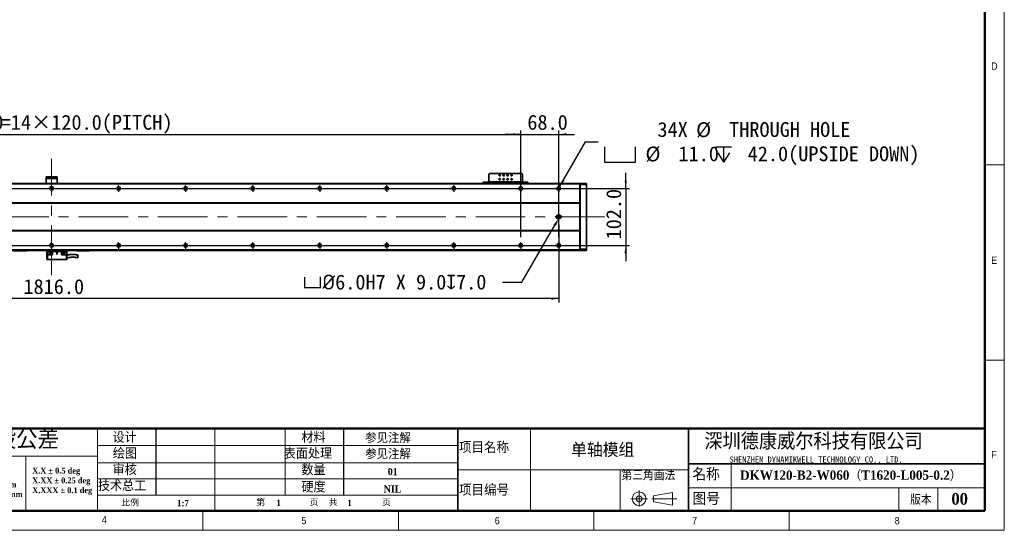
# Model space of a CAD drawing. Header units: millimetres. Extents: x 35 to 2905, y 35 to 2044.
# Tile 3 of 6: x 1142 to 2905, y 35 to 949. Entities that reach past the tile are written whole.
import ezdxf

# ---------------------------------------------------------------- set-up
doc = ezdxf.new("R2010")
doc.units = ezdxf.units.MM
doc.header["$LTSCALE"] = 7
doc.header["$PDSIZE"] = -1
doc.linetypes.add('CENTERX2', pattern=[20.32, 12.7, -2.54, 2.54, -2.54])
doc.layers.add('DIMNS', color=7, linetype='Continuous')
doc.layers.add('黑色实线', color=7, linetype='Continuous')
doc.styles.add('SLDTEXTSTYLE1', font='Gothic.ttf', dxfattribs={"width": 0.913})
doc.styles.add('SLDTEXTSTYLE2', font='timesbd.ttf', dxfattribs={"width": 0.933})
doc.styles.add('SLDTEXTSTYLE3', font='txt', dxfattribs={"bigfont": 'bigfont'})
doc.styles.add('SLDTEXTSTYLE4', font='txt', dxfattribs={"bigfont": 'bigfont'})
doc.styles.add('SLDTEXTSTYLE5', font='txt', dxfattribs={"bigfont": 'bigfont'})
doc.styles.add('SLDTEXTSTYLE6', font='txt')
doc.styles.add('SLDTEXTSTYLE7', font='timesbd.ttf', dxfattribs={"width": 0.933, "bigfont": 'bigfont'})
doc.styles.add('SLDTEXTSTYLE8', font='txt')
doc.dimstyles.new('SLDDIMSTYLE0', dxfattribs={"dimtxt": 26.6, "dimasz": 14, "dimexe": 0, "dimexo": 0.0625, "dimgap": 6.65, "dimtad": 2, "dimdec": 1, "dimrnd": 1e-09, "dimzin": 4, "dimdsep": 46, "dimtxsty": 'SLDTEXTSTYLE8', "dimsah": 1, "dimcen": 0.09, "dimadec": 0, "dimazin": 1, "dimtfac": 1, "dimtdec": 1, "dimtmove": 0, "dimatfit": 0, "dimfxl": 0, "dimfrac": 2, "dimtolj": 1, "dimtzin": 12, "dimarcsym": 0})
doc.dimstyles.new('SLDDIMSTYLE5', dxfattribs={"dimtxt": 26.6, "dimasz": 14, "dimexe": 0, "dimexo": 0.0625, "dimgap": 6.65, "dimtad": 2, "dimdec": 1, "dimrnd": 1e-09, "dimzin": 4, "dimdsep": 46, "dimtxsty": 'SLDTEXTSTYLE8', "dimsah": 1, "dimcen": 0.09, "dimadec": 0, "dimazin": 1, "dimtfac": 1, "dimtdec": 1, "dimtofl": 0, "dimtmove": 0, "dimatfit": 3, "dimfxl": 0, "dimfrac": 2, "dimtolj": 1, "dimtzin": 12, "dimarcsym": 0})
doc.dimstyles.new('SLDDIMSTYLE7', dxfattribs={"dimtxt": 26.6, "dimasz": 14, "dimexe": 0, "dimexo": 0.0625, "dimgap": 6.65, "dimtad": 0, "dimtih": 1, "dimtoh": 1, "dimdec": 1, "dimrnd": 1e-09, "dimzin": 4, "dimdsep": 46, "dimtxsty": 'SLDTEXTSTYLE8', "dimsah": 1, "dimcen": 0, "dimadec": 0, "dimazin": 1, "dimtfac": 1, "dimtdec": 1, "dimtofl": 0, "dimtmove": 0, "dimatfit": 3, "dimfxl": 0, "dimfrac": 2, "dimtolj": 1, "dimtzin": 12, "dimarcsym": 0})
doc.dimstyles.new('SLDDIMSTYLE8', dxfattribs={"dimtxt": 26.6, "dimasz": 14, "dimexe": 0, "dimexo": 0.0625, "dimgap": 6.65, "dimtad": 0, "dimtih": 1, "dimtoh": 1, "dimdec": 1, "dimrnd": 1e-09, "dimzin": 4, "dimdsep": 46, "dimtxsty": 'SLDTEXTSTYLE8', "dimsah": 1, "dimcen": 0, "dimadec": 0, "dimazin": 1, "dimtfac": 1, "dimtdec": 1, "dimtofl": 0, "dimtmove": 0, "dimatfit": 3, "dimfxl": 0, "dimfrac": 2, "dimtolj": 1, "dimtzin": 12, "dimarcsym": 0})

# ---------------------------------------------------------------- blocks, each defined once
blk = doc.blocks.new('SW_NOTE_0')
at = {"color": 0, "linetype": 'Continuous', "lineweight": 0, "char_height": 10.5, "attachment_point": 1, "style": 'SLDTEXTSTYLE2'}
for s, insert in [('X.X ± 0.5 deg', (0, 13.8)), ('X.XX ± 0.25 deg', (0, -3.7)), ('X.XXX ± 0.1 deg', (0, -21.2))]:
    blk.add_mtext(s, dxfattribs=dict(at, insert=insert))
blk = doc.blocks.new('SW_NOTE_2')
at = {"color": 0, "linetype": 'Continuous', "lineweight": 0, "char_height": 10.5, "attachment_point": 1, "style": 'SLDTEXTSTYLE2'}
for s, insert in [('X.XX ± 0.05mm', (0, 13.8)), ('X.XXX ± 0.01mm', (0, -3.7))]:
    blk.add_mtext(s, dxfattribs=dict(at, insert=insert))
blk = doc.blocks.new('_D_21')
at = {"layer": 'Defpoints', "color": 0}
for p in [(2107.1, 593.4), (2108.6, 596)]:
    blk.add_point(p, dxfattribs=at)
at = {"layer": '黑色实线', "color": 0, "lineweight": -2}
for p, q in [((2041, 478.9), (2100.1, 581.3)), ((2006.7, 478.9), (2041, 478.9))]:
    blk.add_line(p, q, dxfattribs=at)
at = {"layer": '黑色实线', "color": 0}
blk.add_solid([(2098, 582.4), (2102.1, 580.1), (2107.1, 593.4)], dxfattribs=at)
at = {"layer": '黑色实线', "color": 0, "insert": (1648.3, 492.7), "char_height": 26.6, "attachment_point": 1, "style": 'SLDTEXTSTYLE8'}
blk.add_mtext('\\A1;{\\fGDT|b0|i0|c134|p2;v\\fISOCPEUR|b0|i0|c134|p34;%%C}6.0H7 X 9.0{\\fGDT|b0|i0|c134|p2;x}7.0', dxfattribs=at)
blk = doc.blocks.new('_D_22')
at = {"layer": '黑色实线'}
for p, q in [((291.1, 587.1), (291.1, 442.7)), ((2107.1, 581.6), (2107.1, 442.7)), ((2107.1, 449.7), (291.1, 449.7))]:
    blk.add_line(p, q, dxfattribs=at)
for points in [[(291.1, 449.7), (305.1, 447.6), (305.1, 451.8)], [(2107.1, 449.7), (2093.1, 451.8), (2093.1, 447.6)]]:
    blk.add_solid(points, dxfattribs=at)
at = {"layer": '黑色实线', "insert": (1148.6, 484.6), "char_height": 26.6, "attachment_point": 1, "style": 'SLDTEXTSTYLE8'}
blk.add_mtext('1816.0', dxfattribs=at)
blk = doc.blocks.new('SW_SYMBOL_HOLE_SPOT')
at = {"layer": '黑色实线', "color": 0}
for p, q in [((0, 6125), (0, 525)), ((11200, 525), (11200, 6125)), ((0, 525), (11200, 525))]:
    blk.add_line(p, q, dxfattribs=at)
blk = doc.blocks.new('SW_SYMBOL_HOLE_DEPTH')
at = {"layer": '黑色实线', "color": 0}
for p, q in [((0, 6125), (5600, 6125)), ((700, 3885), (2800, 525)), ((2800, 6125), (2800, 525)), ((4900, 3885), (2800, 525))]:
    blk.add_line(p, q, dxfattribs=at)
blk = doc.blocks.new('_D_23')
at = {"layer": '黑色实线'}
for p, q in [((2108.7, 649.9), (2155.3, 730.6)), ((2155.3, 730.6), (2177.8, 730.6))]:
    blk.add_line(p, q, dxfattribs=at)
blk.add_solid([(2108.7, 649.9), (2117.5, 660.9), (2113.9, 663)], dxfattribs=at)
at = {"layer": '黑色实线', "xscale": 0.004985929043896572, "yscale": 0.004985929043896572, "zscale": 0.004985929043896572}
for name, p in [('SW_SYMBOL_HOLE_SPOT', (2188.9, 691.2)), ('SW_SYMBOL_HOLE_DEPTH', (2388.4, 691.2))]:
    blk.add_blockref(name, p, dxfattribs=at)
at = {"layer": '黑色实线', "char_height": 26.6, "attachment_point": 1, "style": 'SLDTEXTSTYLE8'}
for s, insert in [('34X ', (2283.9, 765.8)), ('%%c', (2353.1, 765.5)), (' THROUGH HOLE', (2394.2, 765.8)), ('%%c', (2262.4, 722)), (' 42.0(UPSIDE DOWN)', (2427.4, 722.3)), (' 11.0 ', (2303.5, 722.3))]:
    blk.add_mtext(s, dxfattribs=dict(at, insert=insert))
blk = doc.blocks.new('_D_24')
at = {"layer": '黑色实线'}
for p, q in [((2227.1, 647), (2227.1, 675)), ((1933.8, 647), (2234.1, 647)), ((2227.1, 647), (2227.1, 545)), ((1933.8, 545), (2234.1, 545)), ((2227.1, 545), (2227.1, 517))]:
    blk.add_line(p, q, dxfattribs=at)
for points in [[(2227.1, 647), (2229.2, 661), (2225, 661)], [(2227.1, 545), (2225, 531), (2229.2, 531)]]:
    blk.add_solid(points, dxfattribs=at)
at = {"layer": '黑色实线', "insert": (2192.2, 555.7), "char_height": 26.6, "attachment_point": 1, "rotation": 90, "style": 'SLDTEXTSTYLE8'}
blk.add_mtext('102.0', dxfattribs=at)
blk = doc.blocks.new('_D_25')
at = {"layer": '黑色实线'}
for p, q in [((359.1, 661.7), (359.1, 750.8)), ((359.1, 743.8), (2039.1, 743.8)), ((2039.1, 661.7), (2039.1, 750.8))]:
    blk.add_line(p, q, dxfattribs=at)
for points in [[(359.1, 743.8), (373.1, 741.7), (373.1, 745.9)], [(2039.1, 743.8), (2025.1, 745.9), (2025.1, 741.7)]]:
    blk.add_solid(points, dxfattribs=at)
at = {"layer": '黑色实线', "char_height": 26.6, "attachment_point": 1, "style": 'SLDTEXTSTYLE8'}
for s, insert in [('1680.0', (1004, 778.7)), ('=14×120.0(PITCH)', (1107.9, 778.7))]:
    blk.add_mtext(s, dxfattribs=dict(at, insert=insert))
blk = doc.blocks.new('_D_27')
at = {"layer": '黑色实线'}
for p, q in [((2039.1, 743.8), (2011.1, 743.8)), ((2039.1, 559.7), (2039.1, 750.8)), ((2039.1, 743.8), (2107.1, 743.8)), ((2107.1, 559.7), (2107.1, 750.8)), ((2107.1, 743.8), (2135.1, 743.8))]:
    blk.add_line(p, q, dxfattribs=at)
for points in [[(2039.1, 743.8), (2025.1, 745.9), (2025.1, 741.7)], [(2107.1, 743.8), (2121.1, 741.7), (2121.1, 745.9)]]:
    blk.add_solid(points, dxfattribs=at)
at = {"layer": '黑色实线', "insert": (2050.9, 778.7), "char_height": 26.6, "attachment_point": 1, "style": 'SLDTEXTSTYLE8'}
blk.add_mtext('68.0', dxfattribs=at)
blk = doc.blocks.new('SW_CENTERMARKSYMBOL_13')
at = {"layer": '黑色实线', "color": 0}
for p, q in [((-188, 107.08), (-188, 107.84)), ((0, 107.08), (0, 107.84)), ((-193.08, 102), (-193.84, 102)), ((-188, 102), (-190.54, 102)), ((-188, 102), (-188, 104.54)), ((-188, 102), (-188, 99.46)), ((-188, 102), (-185.46, 102)), ((-188, 96.92), (-188, 96.16)), ((0, 102), (-2.54, 102)), ((0, 102), (0, 104.54)), ((0, 102), (0, 99.46)), ((0, 102), (2.54, 102)), ((5.08, 102), (5.84, 102)), ((-125.08, 0), (-125.84, 0)), ((-120, 0), (-122.54, 0)), ((-120, 5.08), (-120, 5.84)), ((-120, 0), (-120, 2.54)), ((-120, 0), (-120, -2.54)), ((-120, 0), (-117.46, 0)), ((-114.92, 0), (-5.08, 0)), ((-5.08, 0), (-5.84, 0)), ((0, 0), (-2.54, 0)), ((0, 0), (-2.54, 0)), ((0, 5.08), (0, 5.84)), ((0, 0), (0, 2.54)), ((0, 0), (0, 2.54)), ((0, 0), (0, -2.54)), ((0, 0), (2.54, 0)), ((0, 0), (0, -2.54)), ((0, 0), (2.54, 0)), ((5.08, 0), (5.84, 0)), ((5.08, 0), (114.92, 0)), ((114.92, 0), (114.16, 0)), ((120, 0), (117.46, 0)), ((120, 0), (117.46, 0)), ((120, 0), (117.46, 0)), ((120, 5.08), (120, 5.84)), ((120, 0), (120, 2.54)), ((120, 0), (120, 2.54)), ((120, 0), (120, 2.54)), ((120, 0), (120, -2.54)), ((120, 0), (122.54, 0)), ((120, 0), (120, -2.54)), ((120, 0), (122.54, 0)), ((120, 0), (120, -2.54)), ((120, 0), (122.54, 0)), ((125.08, 0), (125.84, 0)), ((125.08, 0), (234.92, 0)), ((234.92, 0), (234.16, 0)), ((240, 0), (237.46, 0)), ((240, 0), (237.46, 0)), ((240, 0), (237.46, 0)), ((240, 0), (237.46, 0)), ((240, 5.08), (240, 5.84)), ((240, 0), (240, 2.54)), ((240, 0), (240, 2.54)), ((240, 0), (240, 2.54)), ((240, 0), (240, 2.54)), ((240, 0), (240, -2.54)), ((240, 0), (242.54, 0)), ((240, 0), (240, -2.54)), ((240, 0), (242.54, 0)), ((240, 0), (240, -2.54)), ((240, 0), (242.54, 0)), ((240, 0), (240, -2.54)), ((240, 0), (242.54, 0)), ((245.08, 0), (245.84, 0)), ((245.08, 0), (354.92, 0)), ((354.92, 0), (354.16, 0)), ((360, 0), (357.46, 0)), ((360, 0), (357.46, 0)), ((360, 0), (357.46, 0)), ((360, 0), (357.46, 0)), ((360, 0), (357.46, 0)), ((360, 5.08), (360, 5.84)), ((360, 0), (360, 2.54)), ((360, 0), (360, 2.54)), ((360, 0), (360, 2.54)), ((360, 0), (360, 2.54)), ((360, 0), (360, 2.54)), ((360, 0), (360, -2.54)), ((360, 0), (362.54, 0)), ((360, 0), (360, -2.54)), ((360, 0), (362.54, 0)), ((360, 0), (360, -2.54)), ((360, 0), (362.54, 0)), ((360, 0), (360, -2.54)), ((360, 0), (362.54, 0)), ((360, 0), (360, -2.54)), ((360, 0), (362.54, 0)), ((365.08, 0), (365.84, 0)), ((365.08, 0), (474.92, 0)), ((474.92, 0), (474.16, 0)), ((480, 0), (477.46, 0)), ((480, 0), (477.46, 0)), ((480, 0), (477.46, 0)), ((480, 0), (477.46, 0)), ((480, 0), (477.46, 0)), ((480, 0), (477.46, 0)), ((480, 5.08), (480, 5.84)), ((480, 0), (480, 2.54)), ((480, 0), (480, 2.54)), ((480, 0), (480, 2.54)), ((480, 0), (480, 2.54)), ((480, 0), (480, 2.54)), ((480, 0), (480, 2.54)), ((480, 0), (480, -2.54)), ((480, 0), (482.54, 0)), ((480, 0), (480, -2.54)), ((480, 0), (482.54, 0)), ((480, 0), (480, -2.54)), ((480, 0), (482.54, 0)), ((480, 0), (480, -2.54)), ((480, 0), (482.54, 0)), ((480, 0), (480, -2.54)), ((480, 0), (482.54, 0)), ((480, 0), (480, -2.54)), ((480, 0), (482.54, 0)), ((485.08, 0), (485.84, 0)), ((485.08, 0), (594.92, 0)), ((594.92, 0), (594.16, 0)), ((600, 0), (597.46, 0)), ((600, 0), (597.46, 0)), ((600, 0), (597.46, 0)), ((600, 0), (597.46, 0)), ((600, 0), (597.46, 0)), ((600, 0), (597.46, 0)), ((600, 0), (597.46, 0)), ((600, 5.08), (600, 5.84)), ((600, 0), (600, 2.54)), ((600, 0), (600, 2.54)), ((600, 0), (600, 2.54)), ((600, 0), (600, 2.54)), ((600, 0), (600, 2.54)), ((600, 0), (600, 2.54)), ((600, 0), (600, 2.54)), ((600, 0), (600, -2.54)), ((600, 0), (602.54, 0)), ((600, 0), (600, -2.54)), ((600, 0), (602.54, 0)), ((600, 0), (600, -2.54)), ((600, 0), (602.54, 0)), ((600, 0), (600, -2.54)), ((600, 0), (602.54, 0)), ((600, 0), (600, -2.54)), ((600, 0), (602.54, 0)), ((600, 0), (600, -2.54)), ((600, 0), (602.54, 0)), ((600, 0), (600, -2.54)), ((600, 0), (602.54, 0)), ((605.08, 0), (605.84, 0)), ((605.08, 0), (714.92, 0)), ((714.92, 0), (714.16, 0)), ((720, 0), (717.46, 0)), ((720, 0), (717.46, 0)), ((720, 0), (717.46, 0)), ((720, 0), (717.46, 0)), ((720, 0), (717.46, 0)), ((720, 0), (717.46, 0)), ((720, 0), (717.46, 0)), ((720, 0), (717.46, 0)), ((720, 5.08), (720, 5.84)), ((720, 0), (720, 2.54)), ((720, 0), (720, 2.54)), ((720, 0), (720, 2.54)), ((720, 0), (720, 2.54)), ((720, 0), (720, 2.54)), ((720, 0), (720, 2.54)), ((720, 0), (720, 2.54)), ((720, 0), (720, 2.54)), ((720, 0), (720, -2.54)), ((720, 0), (722.54, 0)), ((720, 0), (720, -2.54)), ((720, 0), (722.54, 0)), ((720, 0), (720, -2.54)), ((720, 0), (722.54, 0)), ((720, 0), (720, -2.54)), ((720, 0), (722.54, 0)), ((720, 0), (720, -2.54)), ((720, 0), (722.54, 0)), ((720, 0), (720, -2.54)), ((720, 0), (722.54, 0)), ((720, 0), (720, -2.54)), ((720, 0), (722.54, 0)), ((720, 0), (720, -2.54)), ((720, 0), (722.54, 0)), ((725.08, 0), (725.84, 0)), ((725.08, 0), (834.92, 0)), ((834.92, 0), (834.16, 0)), ((840, 0), (837.46, 0)), ((840, 0), (837.46, 0)), ((840, 0), (837.46, 0)), ((840, 0), (837.46, 0)), ((840, 0), (837.46, 0)), ((840, 0), (837.46, 0)), ((840, 0), (837.46, 0)), ((840, 5.08), (840, 5.84)), ((840, 0), (840, 2.54)), ((840, 0), (840, 2.54)), ((840, 0), (840, 2.54)), ((840, 0), (840, 2.54)), ((840, 0), (840, 2.54)), ((840, 0), (840, 2.54)), ((840, 0), (840, 2.54)), ((840, 0), (840, -2.54)), ((840, 0), (842.54, 0)), ((840, 0), (840, -2.54)), ((840, 0), (842.54, 0)), ((840, 0), (840, -2.54)), ((840, 0), (842.54, 0)), ((840, 0), (840, -2.54)), ((840, 0), (842.54, 0)), ((840, 0), (840, -2.54)), ((840, 0), (842.54, 0)), ((840, 0), (840, -2.54)), ((840, 0), (842.54, 0)), ((840, 0), (840, -2.54)), ((840, 0), (842.54, 0)), ((845.08, 0), (845.84, 0)), ((845.08, 0), (954.92, 0)), ((954.92, 0), (954.16, 0)), ((960, 0), (957.46, 0)), ((960, 0), (957.46, 0)), ((960, 0), (957.46, 0)), ((960, 0), (957.46, 0)), ((960, 0), (957.46, 0)), ((960, 0), (957.46, 0)), ((960, 5.08), (960, 5.84)), ((960, 0), (960, 2.54)), ((960, 0), (960, 2.54)), ((960, 0), (960, 2.54)), ((960, 0), (960, 2.54)), ((960, 0), (960, 2.54)), ((960, 0), (960, 2.54)), ((960, 0), (960, -2.54)), ((960, 0), (962.54, 0)), ((960, 0), (960, -2.54)), ((960, 0), (962.54, 0)), ((960, 0), (960, -2.54)), ((960, 0), (962.54, 0)), ((960, 0), (960, -2.54)), ((960, 0), (962.54, 0)), ((960, 0), (960, -2.54)), ((960, 0), (962.54, 0)), ((960, 0), (960, -2.54)), ((960, 0), (962.54, 0)), ((965.08, 0), (965.84, 0)), ((965.08, 0), (1074.92, 0)), ((1074.92, 0), (1074.16, 0)), ((1080, 0), (1077.46, 0)), ((1080, 0), (1077.46, 0)), ((1080, 0), (1077.46, 0)), ((1080, 0), (1077.46, 0)), ((1080, 0), (1077.46, 0)), ((1080, 5.08), (1080, 5.84)), ((1080, 0), (1080, 2.54)), ((1080, 0), (1080, 2.54)), ((1080, 0), (1080, 2.54)), ((1080, 0), (1080, 2.54)), ((1080, 0), (1080, 2.54)), ((1080, 0), (1080, -2.54)), ((1080, 0), (1082.54, 0)), ((1080, 0), (1080, -2.54)), ((1080, 0), (1082.54, 0)), ((1080, 0), (1080, -2.54)), ((1080, 0), (1082.54, 0)), ((1080, 0), (1080, -2.54)), ((1080, 0), (1082.54, 0)), ((1080, 0), (1080, -2.54)), ((1080, 0), (1082.54, 0)), ((1085.08, 0), (1085.84, 0)), ((1085.08, 0), (1194.92, 0)), ((1194.92, 0), (1194.16, 0)), ((1200, 0), (1197.46, 0)), ((1200, 0), (1197.46, 0)), ((1200, 0), (1197.46, 0)), ((1200, 0), (1197.46, 0)), ((1200, 5.08), (1200, 5.84)), ((1200, 0), (1200, 2.54)), ((1200, 0), (1200, 2.54)), ((1200, 0), (1200, 2.54)), ((1200, 0), (1200, 2.54)), ((1200, 0), (1200, -2.54)), ((1200, 0), (1202.54, 0)), ((1200, 0), (1200, -2.54)), ((1200, 0), (1202.54, 0)), ((1200, 0), (1200, -2.54)), ((1200, 0), (1202.54, 0)), ((1200, 0), (1200, -2.54)), ((1200, 0), (1202.54, 0)), ((1205.08, 0), (1205.84, 0)), ((1205.08, 0), (1314.92, 0)), ((1314.92, 0), (1314.16, 0)), ((1320, 0), (1317.46, 0)), ((1320, 0), (1317.46, 0)), ((1320, 0), (1317.46, 0)), ((1320, 5.08), (1320, 5.84)), ((1320, 0), (1320, 2.54)), ((1320, 0), (1320, 2.54)), ((1320, 0), (1320, 2.54)), ((1320, 0), (1320, -2.54)), ((1320, 0), (1322.54, 0)), ((1320, 0), (1320, -2.54)), ((1320, 0), (1322.54, 0)), ((1320, 0), (1320, -2.54)), ((1320, 0), (1322.54, 0)), ((1325.08, 0), (1325.84, 0)), ((1325.08, 0), (1434.92, 0)), ((1434.92, 0), (1434.16, 0)), ((1440, 0), (1437.46, 0)), ((1440, 0), (1437.46, 0)), ((1440, 5.08), (1440, 5.84)), ((1440, 0), (1440, 2.54)), ((1440, 0), (1440, 2.54)), ((1440, 0), (1440, -2.54)), ((1440, 0), (1442.54, 0)), ((1440, 0), (1440, -2.54)), ((1440, 0), (1442.54, 0)), ((1445.08, 0), (1445.84, 0)), ((1445.08, 0), (1554.92, 0)), ((1560, 0), (1557.46, 0)), ((1560, 5.08), (1560, 5.84)), ((1560, 0), (1560, 2.54)), ((1560, 0), (1560, -2.54)), ((1560, 0), (1562.54, 0)), ((1565.08, 0), (1565.84, 0)), ((-120, -5.08), (-120, -5.84)), ((0, -5.08), (0, -5.84)), ((120, -5.08), (120, -5.84)), ((240, -5.08), (240, -5.84)), ((360, -5.08), (360, -5.84)), ((480, -5.08), (480, -5.84)), ((600, -5.08), (600, -5.84)), ((720, -5.08), (720, -5.84)), ((840, -5.08), (840, -5.84)), ((960, -5.08), (960, -5.84)), ((1080, -5.08), (1080, -5.84)), ((1200, -5.08), (1200, -5.84)), ((1320, -5.08), (1320, -5.84)), ((1440, -5.08), (1440, -5.84)), ((1560, -5.08), (1560, -5.84))]:
    blk.add_line(p, q, dxfattribs=at)
blk = doc.blocks.new('SW_CENTERMARKSYMBOL_14')
at = {"layer": '黑色实线', "color": 0}
for p, q in [((-245.08, 0), (-245.84, 0)), ((-240, 0), (-242.54, 0)), ((-240, 5.08), (-240, 5.84)), ((-240, 0), (-240, 2.54)), ((-240, 0), (-240, -2.54)), ((-240, 0), (-237.46, 0)), ((-234.92, 0), (-125.08, 0)), ((-125.08, 0), (-125.84, 0)), ((-120, 0), (-122.54, 0)), ((-120, 0), (-122.54, 0)), ((-120, 5.08), (-120, 5.84)), ((-120, 0), (-120, 2.54)), ((-120, 0), (-120, 2.54)), ((-120, 0), (-120, -2.54)), ((-120, 0), (-117.46, 0)), ((-120, 0), (-120, -2.54)), ((-120, 0), (-117.46, 0)), ((-114.92, 0), (-114.16, 0)), ((-114.92, 0), (-5.08, 0)), ((-5.08, 0), (-5.84, 0)), ((0, 0), (-2.54, 0)), ((0, 0), (-2.54, 0)), ((0, 0), (-2.54, 0)), ((0, 5.08), (0, 5.84)), ((0, 0), (0, 2.54)), ((0, 0), (0, 2.54)), ((0, 0), (0, 2.54)), ((0, 0), (0, -2.54)), ((0, 0), (2.54, 0)), ((0, 0), (0, -2.54)), ((0, 0), (2.54, 0)), ((0, 0), (0, -2.54)), ((0, 0), (2.54, 0)), ((5.08, 0), (5.84, 0)), ((5.08, 0), (114.92, 0)), ((114.92, 0), (114.16, 0)), ((120, 0), (117.46, 0)), ((120, 0), (117.46, 0)), ((120, 0), (117.46, 0)), ((120, 0), (117.46, 0)), ((120, 5.08), (120, 5.84)), ((120, 0), (120, 2.54)), ((120, 0), (120, 2.54)), ((120, 0), (120, 2.54)), ((120, 0), (120, 2.54)), ((120, 0), (120, -2.54)), ((120, 0), (122.54, 0)), ((120, 0), (120, -2.54)), ((120, 0), (122.54, 0)), ((120, 0), (120, -2.54)), ((120, 0), (122.54, 0)), ((120, 0), (120, -2.54)), ((120, 0), (122.54, 0)), ((125.08, 0), (125.84, 0)), ((125.08, 0), (234.92, 0)), ((234.92, 0), (234.16, 0)), ((240, 0), (237.46, 0)), ((240, 0), (237.46, 0)), ((240, 0), (237.46, 0)), ((240, 0), (237.46, 0)), ((240, 0), (237.46, 0)), ((240, 5.08), (240, 5.84)), ((240, 0), (240, 2.54)), ((240, 0), (240, 2.54)), ((240, 0), (240, 2.54)), ((240, 0), (240, 2.54)), ((240, 0), (240, 2.54)), ((240, 0), (240, -2.54)), ((240, 0), (242.54, 0)), ((240, 0), (240, -2.54)), ((240, 0), (242.54, 0)), ((240, 0), (240, -2.54)), ((240, 0), (242.54, 0)), ((240, 0), (240, -2.54)), ((240, 0), (242.54, 0)), ((240, 0), (240, -2.54)), ((240, 0), (242.54, 0)), ((245.08, 0), (245.84, 0)), ((245.08, 0), (354.92, 0)), ((354.92, 0), (354.16, 0)), ((360, 0), (357.46, 0)), ((360, 0), (357.46, 0)), ((360, 0), (357.46, 0)), ((360, 0), (357.46, 0)), ((360, 0), (357.46, 0)), ((360, 0), (357.46, 0)), ((360, 5.08), (360, 5.84)), ((360, 0), (360, 2.54)), ((360, 0), (360, 2.54)), ((360, 0), (360, 2.54)), ((360, 0), (360, 2.54)), ((360, 0), (360, 2.54)), ((360, 0), (360, 2.54)), ((360, 0), (360, -2.54)), ((360, 0), (362.54, 0)), ((360, 0), (360, -2.54)), ((360, 0), (362.54, 0)), ((360, 0), (360, -2.54)), ((360, 0), (362.54, 0)), ((360, 0), (360, -2.54)), ((360, 0), (362.54, 0)), ((360, 0), (360, -2.54)), ((360, 0), (362.54, 0)), ((360, 0), (360, -2.54)), ((360, 0), (362.54, 0)), ((365.08, 0), (365.84, 0)), ((365.08, 0), (474.92, 0)), ((474.92, 0), (474.16, 0)), ((480, 0), (477.46, 0)), ((480, 0), (477.46, 0)), ((480, 0), (477.46, 0)), ((480, 0), (477.46, 0)), ((480, 0), (477.46, 0)), ((480, 0), (477.46, 0)), ((480, 0), (477.46, 0)), ((480, 5.08), (480, 5.84)), ((480, 0), (480, 2.54)), ((480, 0), (480, 2.54)), ((480, 0), (480, 2.54)), ((480, 0), (480, 2.54)), ((480, 0), (480, 2.54)), ((480, 0), (480, 2.54)), ((480, 0), (480, 2.54)), ((480, 0), (480, -2.54)), ((480, 0), (482.54, 0)), ((480, 0), (480, -2.54)), ((480, 0), (482.54, 0)), ((480, 0), (480, -2.54)), ((480, 0), (482.54, 0)), ((480, 0), (480, -2.54)), ((480, 0), (482.54, 0)), ((480, 0), (480, -2.54)), ((480, 0), (482.54, 0)), ((480, 0), (480, -2.54)), ((480, 0), (482.54, 0)), ((480, 0), (480, -2.54)), ((480, 0), (482.54, 0)), ((485.08, 0), (485.84, 0)), ((485.08, 0), (594.92, 0)), ((594.92, 0), (594.16, 0)), ((600, 0), (597.46, 0)), ((600, 0), (597.46, 0)), ((600, 0), (597.46, 0)), ((600, 0), (597.46, 0)), ((600, 0), (597.46, 0)), ((600, 0), (597.46, 0)), ((600, 0), (597.46, 0)), ((600, 0), (597.46, 0)), ((600, 5.08), (600, 5.84)), ((600, 0), (600, 2.54)), ((600, 0), (600, 2.54)), ((600, 0), (600, 2.54)), ((600, 0), (600, 2.54)), ((600, 0), (600, 2.54)), ((600, 0), (600, 2.54)), ((600, 0), (600, 2.54)), ((600, 0), (600, 2.54)), ((600, 0), (600, -2.54)), ((600, 0), (602.54, 0)), ((600, 0), (600, -2.54)), ((600, 0), (602.54, 0)), ((600, 0), (600, -2.54)), ((600, 0), (602.54, 0)), ((600, 0), (600, -2.54)), ((600, 0), (602.54, 0)), ((600, 0), (600, -2.54)), ((600, 0), (602.54, 0)), ((600, 0), (600, -2.54)), ((600, 0), (602.54, 0)), ((600, 0), (600, -2.54)), ((600, 0), (602.54, 0)), ((600, 0), (600, -2.54)), ((600, 0), (602.54, 0)), ((605.08, 0), (605.84, 0)), ((605.08, 0), (714.92, 0)), ((714.92, 0), (714.16, 0)), ((720, 0), (717.46, 0)), ((720, 0), (717.46, 0)), ((720, 0), (717.46, 0)), ((720, 0), (717.46, 0)), ((720, 0), (717.46, 0)), ((720, 0), (717.46, 0)), ((720, 0), (717.46, 0)), ((720, 5.08), (720, 5.84)), ((720, 0), (720, 2.54)), ((720, 0), (720, 2.54)), ((720, 0), (720, 2.54)), ((720, 0), (720, 2.54)), ((720, 0), (720, 2.54)), ((720, 0), (720, 2.54)), ((720, 0), (720, 2.54)), ((720, 0), (720, -2.54)), ((720, 0), (722.54, 0)), ((720, 0), (720, -2.54)), ((720, 0), (722.54, 0)), ((720, 0), (720, -2.54)), ((720, 0), (722.54, 0)), ((720, 0), (720, -2.54)), ((720, 0), (722.54, 0)), ((720, 0), (720, -2.54)), ((720, 0), (722.54, 0)), ((720, 0), (720, -2.54)), ((720, 0), (722.54, 0)), ((720, 0), (720, -2.54)), ((720, 0), (722.54, 0)), ((725.08, 0), (725.84, 0)), ((725.08, 0), (834.92, 0)), ((834.92, 0), (834.16, 0)), ((840, 0), (837.46, 0)), ((840, 0), (837.46, 0)), ((840, 0), (837.46, 0)), ((840, 0), (837.46, 0)), ((840, 0), (837.46, 0)), ((840, 0), (837.46, 0)), ((840, 5.08), (840, 5.84)), ((840, 0), (840, 2.54)), ((840, 0), (840, 2.54)), ((840, 0), (840, 2.54)), ((840, 0), (840, 2.54)), ((840, 0), (840, 2.54)), ((840, 0), (840, 2.54)), ((840, 0), (840, -2.54)), ((840, 0), (842.54, 0)), ((840, 0), (840, -2.54)), ((840, 0), (842.54, 0)), ((840, 0), (840, -2.54)), ((840, 0), (842.54, 0)), ((840, 0), (840, -2.54)), ((840, 0), (842.54, 0)), ((840, 0), (840, -2.54)), ((840, 0), (842.54, 0)), ((840, 0), (840, -2.54)), ((840, 0), (842.54, 0)), ((845.08, 0), (845.84, 0)), ((845.08, 0), (954.92, 0)), ((954.92, 0), (954.16, 0)), ((960, 0), (957.46, 0)), ((960, 0), (957.46, 0)), ((960, 0), (957.46, 0)), ((960, 0), (957.46, 0)), ((960, 0), (957.46, 0)), ((960, 5.08), (960, 5.84)), ((960, 0), (960, 2.54)), ((960, 0), (960, 2.54)), ((960, 0), (960, 2.54)), ((960, 0), (960, 2.54)), ((960, 0), (960, 2.54)), ((960, 0), (960, -2.54)), ((960, 0), (962.54, 0)), ((960, 0), (960, -2.54)), ((960, 0), (962.54, 0)), ((960, 0), (960, -2.54)), ((960, 0), (962.54, 0)), ((960, 0), (960, -2.54)), ((960, 0), (962.54, 0)), ((960, 0), (960, -2.54)), ((960, 0), (962.54, 0)), ((965.08, 0), (965.84, 0)), ((965.08, 0), (1074.92, 0)), ((1074.92, 0), (1074.16, 0)), ((1080, 0), (1077.46, 0)), ((1080, 0), (1077.46, 0)), ((1080, 0), (1077.46, 0)), ((1080, 0), (1077.46, 0)), ((1080, 5.08), (1080, 5.84)), ((1080, 0), (1080, 2.54)), ((1080, 0), (1080, 2.54)), ((1080, 0), (1080, 2.54)), ((1080, 0), (1080, 2.54)), ((1080, 0), (1080, -2.54)), ((1080, 0), (1082.54, 0)), ((1080, 0), (1080, -2.54)), ((1080, 0), (1082.54, 0)), ((1080, 0), (1080, -2.54)), ((1080, 0), (1082.54, 0)), ((1080, 0), (1080, -2.54)), ((1080, 0), (1082.54, 0)), ((1085.08, 0), (1085.84, 0)), ((1085.08, 0), (1194.92, 0)), ((1194.92, 0), (1194.16, 0)), ((1200, 0), (1197.46, 0)), ((1200, 0), (1197.46, 0)), ((1200, 0), (1197.46, 0)), ((1200, 5.08), (1200, 5.84)), ((1200, 0), (1200, 2.54)), ((1200, 0), (1200, 2.54)), ((1200, 0), (1200, 2.54)), ((1200, 0), (1200, -2.54)), ((1200, 0), (1202.54, 0)), ((1200, 0), (1200, -2.54)), ((1200, 0), (1202.54, 0)), ((1200, 0), (1200, -2.54)), ((1200, 0), (1202.54, 0)), ((1205.08, 0), (1205.84, 0)), ((1205.08, 0), (1314.92, 0)), ((1314.92, 0), (1314.16, 0)), ((1320, 0), (1317.46, 0)), ((1320, 0), (1317.46, 0)), ((1320, 5.08), (1320, 5.84)), ((1320, 0), (1320, 2.54)), ((1320, 0), (1320, 2.54)), ((1320, 0), (1320, -2.54)), ((1320, 0), (1322.54, 0)), ((1320, 0), (1320, -2.54)), ((1320, 0), (1322.54, 0)), ((1325.08, 0), (1325.84, 0)), ((1325.08, 0), (1434.92, 0)), ((1440, 0), (1437.46, 0)), ((1440, 5.08), (1440, 5.84)), ((1440, 0), (1440, 2.54)), ((1440, 0), (1440, -2.54)), ((1440, 0), (1442.54, 0)), ((1445.08, 0), (1445.84, 0)), ((-240, -5.08), (-240, -5.84)), ((-120, -5.08), (-120, -5.84)), ((0, -5.08), (0, -5.84)), ((120, -5.08), (120, -5.84)), ((240, -5.08), (240, -5.84)), ((360, -5.08), (360, -5.84)), ((480, -5.08), (480, -5.84)), ((600, -5.08), (600, -5.84)), ((720, -5.08), (720, -5.84)), ((840, -5.08), (840, -5.84)), ((960, -5.08), (960, -5.84)), ((1080, -5.08), (1080, -5.84)), ((1200, -5.08), (1200, -5.84)), ((1320, -5.08), (1320, -5.84)), ((1440, -5.08), (1440, -5.84))]:
    blk.add_line(p, q, dxfattribs=at)
blk = doc.blocks.new('SW_CENTERMARKSYMBOL_15')
at = {"layer": '黑色实线', "color": 0}
for p, q in [((-5.08, 0), (-5.84, 0)), ((0, 0), (-2.54, 0)), ((0, 5.08), (0, 5.84)), ((0, 0), (0, 2.54)), ((0, 0), (0, -2.54)), ((0, 0), (2.54, 0)), ((5.08, 0), (5.84, 0)), ((0, -5.08), (0, -5.84))]:
    blk.add_line(p, q, dxfattribs=at)
blk = doc.blocks.new('SW_CENTERMARKSYMBOL_16')
at = {"layer": '黑色实线', "color": 0}
for p, q in [((-5.08, 0), (-5.84, 0)), ((0, 0), (-2.54, 0)), ((0, 5.08), (0, 5.84)), ((0, 0), (0, 2.54)), ((0, 0), (0, -2.54)), ((0, 0), (2.54, 0)), ((5.08, 0), (5.84, 0)), ((0, -5.08), (0, -5.84))]:
    blk.add_line(p, q, dxfattribs=at)
blk = doc.blocks.new('SW_CENTERMARKSYMBOL_17')
at = {"layer": '黑色实线', "color": 0}
for p, q in [((-5.08, 0), (-5.54, 0)), ((0, 0), (-2.54, 0)), ((0, 5.08), (0, 5.54)), ((0, 0), (0, 2.54)), ((0, 0), (2.54, 0)), ((0, 0), (0, -2.54)), ((5.08, 0), (5.54, 0)), ((0, -5.08), (0, -5.54))]:
    blk.add_line(p, q, dxfattribs=at)
blk = doc.blocks.new('SW_DOWELSYMBOL_3')
at = {"linetype": 'Continuous', "lineweight": 18}
h = blk.add_hatch(color=0, dxfattribs=at)
edge = h.paths.add_edge_path(flags=0)
edge.add_arc((0, 0), 3, 180, 270)
edge.add_line((0, -3), (0, 0))
edge.add_line((0, 0), (-3, 0))
h = blk.add_hatch(color=0, dxfattribs=at)
edge = h.paths.add_edge_path(flags=0)
edge.add_arc((0, 0), 3, 0, 90)
edge.add_line((0, 3), (0, 0))
edge.add_line((0, 0), (3, 0))
at = {"layer": '黑色实线', "color": 0}
blk.add_circle((0, 0), 3, dxfattribs=at)
blk = doc.blocks.new('SW_DOWELSYMBOL_4')
at = {"linetype": 'Continuous', "lineweight": 18}
h = blk.add_hatch(color=0, dxfattribs=at)
edge = h.paths.add_edge_path(flags=0)
edge.add_arc((0, 0), 3, 180, 270)
edge.add_line((0, -3), (0, 0))
edge.add_line((0, 0), (-3, 0))
h = blk.add_hatch(color=0, dxfattribs=at)
edge = h.paths.add_edge_path(flags=0)
edge.add_arc((0, 0), 3, 0, 90)
edge.add_line((0, 3), (0, 0))
edge.add_line((0, 0), (3, 0))
at = {"layer": '黑色实线', "color": 0}
blk.add_circle((0, 0), 3, dxfattribs=at)

msp = doc.modelspace()

# ---------------------------------------------------------------- linework, layer by layer
at = {"color": 7, "linetype": 'Continuous', "lineweight": 18}
for p, q in [((2905, 35), (2905, 2044)), ((2870, 2009), (2870, 70)), ((2870, 689.5), (2905, 689.5)), ((2870, 339.5), (2905, 339.5)), ((1281, 217), (1281, 192.5)), ((1281, 168), (1281, 217)), ((1281, 192.5), (1281, 217)), ((1491.29, 217), (1491.29, 70)), ((1617, 217), (1617, 98.04)), ((2056.78, 217), (2056.78, 70)), ((1281, 168), (1281, 192.5)), ((1281, 186.61), (1926.29, 186.61)), ((1281, 168), (1025.29, 168)), ((1153.14, 168), (1153.14, 70)), ((1281, 168), (1281, 70)), ((1281, 155.78), (1926.29, 155.78)), ((1926.29, 143.5), (2339.76, 143.5)), ((2217.1, 143.5), (2217.1, 70)), ((2415.65, 154), (2415.65, 70)), ((1281, 126.91), (1926.29, 126.91)), ((2251.06, 106.04), (2251.06, 77.44)), ((2339.76, 110.88), (2870, 110.88)), ((2716, 110.88), (2716, 70)), ((2786, 110.88), (2786, 70)), ((1926.29, 98.04), (1281, 98.04)), ((2236.5, 91.48), (2265.91, 91.48)), ((2273.64, 91.48), (2318.36, 91.48)), ((2276.67, 96.73), (2310.66, 102.61)), ((2276.67, 86.23), (2276.67, 96.73)), ((2310.66, 102.61), (2310.66, 80.22)), ((2276.67, 86.23), (2310.66, 80.22)), ((70, 70), (2870, 70)), ((861, 70), (2870, 70)), ((1470, 35), (1470, 70)), ((1820, 70), (1820, 35)), ((2170, 35), (2170, 70)), ((2520, 70), (2520, 35)), ((35, 35), (2905, 35))]:
    msp.add_line(p, q, dxfattribs=at)
at = {"color": 7, "linetype": 'Continuous', "lineweight": 50}
for p, q in [((2870, 2009), (2870, 70)), ((1025.29, 217), (1281, 217)), ((2870, 217), (1281, 217)), ((70, 70), (2870, 70))]:
    msp.add_line(p, q, dxfattribs=at)
at = {"color": 7, "linetype": 'Continuous', "lineweight": 35}
for p, q in [((1983.06, 673.8), (1982.06, 672.8)), ((1982.06, 672.8), (1982.06, 659)), ((2041.06, 673.8), (1983.06, 673.8)), ((2042.06, 672.8), (2041.06, 673.8)), ((2042.06, 659), (2042.06, 672.8)), ((2145.06, 656), (253.06, 656)), ((2145.06, 655), (253.06, 655)), ((1189.06, 666), (1189.06, 668)), ((1189.06, 668), (1190.06, 668)), ((1190.06, 666), (1189.06, 666)), ((1189.06, 664.5), (1189.06, 666)), ((1209.06, 664.5), (1189.06, 664.5)), ((1189.06, 656), (1189.06, 664.5)), ((1190.06, 668), (1190.06, 666)), ((1208.06, 668), (1190.06, 668)), ((1208.06, 666), (1190.06, 666)), ((1208.06, 666), (1208.06, 668)), ((1208.06, 668), (1209.06, 668)), ((1209.06, 666), (1208.06, 666)), ((1209.06, 668), (1209.06, 666)), ((1209.06, 666), (1209.06, 664.5)), ((1209.06, 656), (1209.06, 664.5)), ((1972.06, 656), (1972.06, 658)), ((1972.06, 658), (1973.06, 658)), ((1973.06, 658), (1973.06, 656)), ((1973.06, 658), (1981.06, 658)), ((1981.06, 658), (1981.06, 656)), ((1982.06, 658), (1981.06, 658)), ((2042.06, 659), (1982.06, 659)), ((1982.06, 656), (1982.06, 659)), ((2042.06, 659), (2042.06, 656)), ((2043.06, 658), (2042.06, 658)), ((2043.06, 658), (2043.06, 656)), ((2043.06, 658), (2051.06, 658)), ((2051.06, 656), (2051.06, 658)), ((2051.06, 658), (2052.06, 658)), ((2052.06, 658), (2052.06, 656)), ((2145.06, 655.7), (2145.36, 656)), ((2145.06, 655), (2145.06, 656)), ((2145.06, 621), (2145.06, 655)), ((2145.06, 653.87), (2145.36, 654)), ((2145.36, 656), (2145.36, 654)), ((2145.36, 656), (2156.76, 656)), ((2145.36, 654), (2145.36, 538)), ((2156.76, 654), (2145.36, 654)), ((2156.76, 654), (2156.76, 656)), ((2157.06, 655.7), (2156.76, 656)), ((2156.76, 538), (2156.76, 654)), ((2157.06, 653.87), (2156.76, 654)), ((2157.06, 655.7), (2157.06, 653.87)), ((2157.06, 653.87), (2157.06, 538.12)), ((2145.06, 621), (253.06, 621)), ((2145.06, 620.5), (253.06, 620.5)), ((2145.06, 621), (2145.06, 620.5)), ((2145.06, 571.5), (2145.06, 620.5)), ((2108.56, 599), (2105.56, 599)), ((2105.56, 593), (2108.56, 593)), ((2145.06, 571.5), (253.06, 571.5)), ((2145.06, 571), (253.06, 571)), ((2145.06, 571), (2145.06, 571.5)), ((2145.06, 537), (2145.06, 571)), ((2145.06, 537), (253.06, 537)), ((2145.06, 536), (253.06, 536)), ((1132.06, 535.8), (1154.06, 535.8)), ((1153.93, 535.5), (1132.18, 535.5)), ((1153.93, 535.5), (1154.06, 535.8)), ((1154.76, 535.5), (1153.93, 535.5)), ((1154.06, 535.8), (1154.06, 536)), ((1154.06, 535.8), (1155.06, 535.8)), ((1154.76, 535.5), (1155.06, 535.8)), ((1155.06, 536), (1155.06, 535.8)), ((1190.56, 534.1), (1190.56, 519.7)), ((1191.76, 534.1), (1190.56, 534.1)), ((1191.56, 534.1), (1191.56, 536)), ((1191.76, 534.1), (1191.76, 528.1)), ((1200.56, 534.1), (1191.76, 534.1)), ((1200.56, 534.1), (1208.31, 534.1)), ((1200.56, 534.1), (1200.56, 528.1)), ((1208.81, 534.1), (1208.31, 534.1)), ((1208.31, 534.1), (1208.31, 529.35)), ((1208.81, 534.1), (1216.56, 534.1)), ((1208.81, 529.35), (1208.81, 534.1)), ((1216.56, 528.1), (1216.56, 534.1)), ((1225.36, 534.1), (1216.56, 534.1)), ((1219.94, 532.55), (1220.1, 532.65)), ((1219.94, 532.55), (1220.1, 532.65)), ((1219.94, 532.55), (1220.1, 532.65)), ((1221.57, 532.15), (1221.7, 531.74)), ((1225.36, 528.1), (1225.36, 534.1)), ((1226.56, 534.1), (1225.36, 534.1)), ((1225.56, 534.1), (1225.56, 536)), ((1226.56, 519.7), (1226.56, 534.1)), ((1243.06, 535.8), (1243.06, 536)), ((1243.06, 535.8), (1244.06, 535.8)), ((1243.06, 535.8), (1243.36, 535.5)), ((1244.18, 535.5), (1243.36, 535.5)), ((1244.06, 536), (1244.06, 535.8)), ((1244.18, 535.5), (1244.06, 535.8)), ((1244.06, 535.8), (1266.06, 535.8)), ((1265.93, 535.5), (1244.18, 535.5)), ((1265.93, 535.5), (1266.06, 535.8)), ((1266.76, 535.5), (1265.93, 535.5)), ((1266.06, 535.8), (1266.06, 536)), ((1266.06, 535.8), (1267.06, 535.8)), ((1266.76, 535.5), (1267.06, 535.8)), ((1267.06, 536), (1267.06, 535.8)), ((2145.06, 538.12), (2145.36, 538)), ((2145.06, 537), (2145.06, 536)), ((2145.06, 536.3), (2145.36, 536)), ((2145.36, 538), (2145.36, 536)), ((2145.36, 538), (2156.76, 538)), ((2156.76, 536), (2145.36, 536)), ((2157.06, 538.12), (2156.76, 538)), ((2156.76, 536), (2156.76, 538)), ((2157.06, 536.3), (2156.76, 536)), ((2157.06, 538.12), (2157.06, 536.3)), ((1191.56, 519.7), (1190.56, 519.7)), ((1191.76, 528.1), (1191.56, 528.1)), ((1191.56, 519.7), (1191.56, 528.1)), ((1225.56, 519.7), (1191.56, 519.7)), ((1191.76, 528.1), (1200.56, 528.1)), ((1216.56, 528.1), (1225.36, 528.1)), ((1225.56, 528.1), (1225.36, 528.1)), ((1225.56, 528.1), (1225.56, 519.7)), ((1226.56, 519.7), (1225.56, 519.7)), ((1926.29, 217), (1926.29, 70)), ((2339.76, 217), (2339.76, 70)), ((2339.76, 154), (2870, 154))]:
    msp.add_line(p, q, dxfattribs=at)
for centre, radius in [((2001.56, 670.5), 1.25), ((2008.56, 670.5), 1.25), ((2015.56, 670.5), 1.25), ((2022.56, 670.5), 1.25), ((2001.56, 663.5), 1.25), ((2008.56, 663.5), 1.25), ((2015.56, 663.5), 1.25), ((2022.56, 663.5), 1.25), ((1199.06, 647), 3.3), ((1319.06, 647), 3.3), ((1439.06, 647), 3.3), ((1559.06, 647), 3.3), ((1679.06, 647), 3.3), ((1799.06, 647), 3.3), ((1919.06, 647), 3.3), ((2039.06, 647), 3.3), ((2107.06, 647), 3.3), ((1199.06, 545), 3.3), ((1319.06, 545), 3.3), ((1439.06, 545), 3.3), ((1559.06, 545), 3.3), ((1679.06, 545), 3.3), ((1799.06, 545), 3.3), ((1919.06, 545), 3.3), ((2039.06, 545), 3.3), ((2107.06, 545), 3.3), ((1196.56, 531.6), 1.6), ((1220.56, 531.6), 1.6)]:
    msp.add_circle(centre, radius, dxfattribs=at)
at = {"color": 7, "linetype": 'Continuous', "lineweight": 18}
for radius in [12.25, 5.25]:
    msp.add_circle((2251.06, 91.48), radius, dxfattribs=at)
at = {"color": 7, "linetype": 'Continuous', "lineweight": 35}
for centre, radius, start, end in [((2105.56, 596), 3, 90, 270), ((2108.56, 596), 3, 270, 90), ((1208.56, 529.35), 0.25, 180, 0)]:
    msp.add_arc(centre, radius, start, end, dxfattribs=at)
for points, knots in [([(1197.7, 531.74), (1197.72, 531.62), (1197.76, 531.36), (1197.65, 530.97), (1197.43, 530.62), (1197.09, 530.35), (1196.67, 530.2), (1196.22, 530.2), (1195.78, 530.33), (1195.55, 530.51), (1195.44, 530.6)], [0, 0, 0, 0, 0.11473937, 0.23059209, 0.35094018, 0.47583903, 0.60544062, 0.73940573, 0.87754101, 1, 1, 1, 1]), ([(1196.54, 532.9), (1196.68, 532.87), (1196.96, 532.81), (1197.32, 532.56), (1197.5, 532.31), (1197.56, 532.17), (1197.57, 532.15)], [0, 0, 0, 0, 0.3223065, 0.6431932, 0.9518321, 1, 1, 1, 1]), ([(1220.56, 532.75), (1220.44, 532.74), (1220.21, 532.72), (1219.89, 532.56), (1219.64, 532.32), (1219.46, 532.01), (1219.39, 531.66), (1219.42, 531.31), (1219.56, 530.99), (1219.79, 530.72), (1220.08, 530.53), (1220.42, 530.44), (1220.77, 530.45), (1221.11, 530.57), (1221.39, 530.78), (1221.59, 531.06), (1221.71, 531.39), (1221.7, 531.63), (1221.7, 531.74)], [0, 0, 0, 0, 0.0624926, 0.1249877, 0.1874916, 0.2499896, 0.3124881, 0.3749869, 0.437488, 0.499984, 0.5624854, 0.6250025, 0.6874876, 0.7500023, 0.8124915, 0.8750019, 0.9374988, 1, 1, 1, 1]), ([(1221.7, 531.74), (1221.72, 531.62), (1221.76, 531.36), (1221.65, 530.97), (1221.43, 530.62), (1221.09, 530.35), (1220.67, 530.2), (1220.22, 530.2), (1219.78, 530.33), (1219.55, 530.51), (1219.44, 530.6)], [0, 0, 0, 0, 0.1147354, 0.230587, 0.3509148, 0.4758124, 0.6054461, 0.7393745, 0.8775422, 1, 1, 1, 1]), ([(1220.54, 532.9), (1220.68, 532.87), (1220.96, 532.81), (1221.32, 532.56), (1221.5, 532.31), (1221.56, 532.17), (1221.57, 532.15)], [0, 0, 0, 0, 0.3223652, 0.643224, 0.9518362, 1, 1, 1, 1]), ([(1245.87, 527.89), (1244.9, 528.04), (1243.09, 528.33), (1240.62, 528.72), (1238.56, 528.89), (1236.71, 528.92), (1234.67, 528.84), (1232.84, 528.64), (1231.33, 528.42), (1230.32, 528.27), (1229.28, 528.12), (1228.22, 528), (1227.3, 527.92), (1226.75, 527.95), (1226.56, 527.97)], [0, 0, 0, 0, 0.1557757, 0.2907835, 0.3967704, 0.474988, 0.5735893, 0.7047445, 0.7546862, 0.8070842, 0.86121, 0.9159555, 0.9704068, 1, 1, 1, 1]), ([(1226.56, 522.98), (1226.79, 522.97), (1227.51, 522.95), (1228.66, 523.03), (1230.34, 523.23), (1232.04, 523.5), (1233.71, 523.73), (1235.16, 523.87), (1236.85, 523.96), (1238.76, 523.89), (1240.8, 523.67), (1242.91, 523.31), (1244.45, 523.07), (1245.3, 522.95)], [0, 0, 0, 0, 0.0368699, 0.11254, 0.1785189, 0.302806, 0.3842716, 0.444532, 0.5302895, 0.6473419, 0.7447482, 0.8603541, 1, 1, 1, 1]), ([(1245.3, 522.99), (1245.34, 522.98), (1245.44, 522.94), (1245.63, 523.2), (1245.84, 523.7), (1246.03, 524.4), (1246.17, 525.2), (1246.25, 526.04), (1246.25, 526.82), (1246.18, 527.44), (1246.05, 527.83), (1245.93, 527.86), (1245.87, 527.87)], [0, 0, 0, 0, 0.05740783, 0.16302925, 0.26646722, 0.36997829, 0.47479036, 0.5815865, 0.69023257, 0.7997768, 0.9088198, 1, 1, 1, 1])]:
    msp.add_open_spline(points, degree=3, knots=knots, dxfattribs=at)
at = {"layer": 'DIMNS', "color": 7}
for p, q in [((1386.18, 98.04), (1386.18, 217)), ((1721.53, 217), (1721.53, 98.04))]:
    msp.add_line(p, q, dxfattribs=at)
at = {"layer": '黑色实线', "linetype": 'CENTERX2', "lineweight": 18}
for p, q in [((1199.06, 491.85), (1199.06, 700.15)), ((2189.51, 596), (208.61, 596))]:
    msp.add_line(p, q, dxfattribs=at)

# ---------------------------------------------------------------- block references
at = {"color": 7, "linetype": 'Continuous', "lineweight": 0}
for name, p in [('SW_NOTE_0', (1164.24, 133.27)), ('SW_NOTE_2', (1033.26, 108.65))]:
    msp.add_blockref(name, p, dxfattribs=at)
at = {"layer": '黑色实线'}
for name, p in [('SW_CENTERMARKSYMBOL_13', (479.06, 545)), ('SW_CENTERMARKSYMBOL_14', (599.06, 647)), ('SW_CENTERMARKSYMBOL_15', (2107.06, 647)), ('SW_CENTERMARKSYMBOL_17', (2107.06, 596)), ('SW_DOWELSYMBOL_3', (2105.56, 596)), ('SW_DOWELSYMBOL_4', (2108.56, 596)), ('SW_CENTERMARKSYMBOL_16', (2107.06, 545))]:
    msp.add_blockref(name, p, dxfattribs=at)

# ---------------------------------------------------------------- texts
at = {"color": 7, "linetype": 'Continuous', "lineweight": 0}
for s, insert, char_height, attachment_point, style in [('D', (2881.67, 872.52), 12.96, 1, 'SLDTEXTSTYLE1'), ('E', (2881.67, 524.92), 12.96, 1, 'SLDTEXTSTYLE1'), ('一般公差', (1058.35, 215.56), 35, 1, 'SLDTEXTSTYLE4'), ('设计', (1308.15, 211.2), 19.6, 1, 'SLDTEXTSTYLE4'), ('材料', (1646.32, 211.2), 19.6, 1, 'SLDTEXTSTYLE4'), ('参见注解', (1760.75, 209.7), 18.521, 1, 'SLDTEXTSTYLE3'), ('深圳德康威尔科技有限公司', (2367.78, 209.07), 29.6333, 1, 'SLDTEXTSTYLE5'), ('项目名称', (1928.53, 193.57), 20.373, 1, 'SLDTEXTSTYLE4'), ('绘图', (1308.57, 182.46), 19.6, 1, 'SLDTEXTSTYLE4'), ('表面处理', (1614.87, 182.46), 19.6, 1, 'SLDTEXTSTYLE4'), ('参见注解', (1760.75, 180.95), 18.521, 1, 'SLDTEXTSTYLE3'), ('单轴模组', (2129.33, 190.67), 22.225, 1, 'SLDTEXTSTYLE7'), ('F', (2881.67, 176.95), 12.96, 1, 'SLDTEXTSTYLE1'), ('SHENZHEN DYNAMIKWELL TECHNOLOGY CO., LTD.', (2413.02, 167.18), 11.1125, 1, 'SLDTEXTSTYLE6'), ('审核', (1308.34, 153.23), 19.6, 1, 'SLDTEXTSTYLE4'), ('数量', (1646.38, 153.23), 19.6, 1, 'SLDTEXTSTYLE4'), ('01', (1800.9, 146.22), 12.6, 1, 'SLDTEXTSTYLE2'), ('名称', (2346.56, 146.34), 22.225, 1, 'SLDTEXTSTYLE4'), ('DKW120-B2-W060（T1620-L005-0.2）', (2431.84, 142.09), 16.6687, 1, 'SLDTEXTSTYLE7'), ('技术总工', (1282.02, 124.6), 19.6, 1, 'SLDTEXTSTYLE4'), ('硬度', (1646.39, 122.25), 19.6, 1, 'SLDTEXTSTYLE4'), ('NIL', (1793.67, 115.25), 12.6, 1, 'SLDTEXTSTYLE2'), ('项目编号', (1928.53, 117.29), 20.373, 1, 'SLDTEXTSTYLE4'), ('比例', (1324.1, 89.33), 11.2, 1, 'SLDTEXTSTYLE4'), ('1:7', (1423.69, 89.32), 11.2, 1, 'SLDTEXTSTYLE2'), ('第        页', (1565.66, 89.74), 11.2, 1, 'SLDTEXTSTYLE4'), ('1', (1601.53, 89.74), 11.2, 1, 'SLDTEXTSTYLE2'), ('共        页', (1695.31, 89.74), 11.2, 1, 'SLDTEXTSTYLE4'), ('1', (1728.74, 89.74), 11.2, 1, 'SLDTEXTSTYLE2'), ('图号', (2346.86, 102.52), 22.225, 1, 'SLDTEXTSTYLE4'), ('版本', (2736.3, 98.31), 17.5, 1, 'SLDTEXTSTYLE4'), ('00', (2825.06, 101.8), 21, 2, 'SLDTEXTSTYLE2'), ('4', (1289.17, 60.52), 12.96, 1, 'SLDTEXTSTYLE1'), ('5', (1646.39, 58.78), 12.96, 1, 'SLDTEXTSTYLE1'), ('6', (1992.6, 58.78), 12.96, 1, 'SLDTEXTSTYLE1'), ('7', (2346.02, 58.78), 12.96, 1, 'SLDTEXTSTYLE1'), ('8', (2708.84, 58.78), 12.96, 1, 'SLDTEXTSTYLE1')]:
    msp.add_mtext(s, dxfattribs=dict(at, insert=insert, char_height=char_height, attachment_point=attachment_point, style=style))
at = {"layer": 'DIMNS', "color": 7, "insert": (2219.42, 142.13), "char_height": 17.5, "attachment_point": 1, "style": 'SLDTEXTSTYLE4'}
msp.add_mtext('第三角画法', dxfattribs=at)

# ---------------------------------------------------------------- dimensions: what is measured, and where the dimension line sits
at = {"layer": '黑色实线'}
dim = msp.add_linear_dim(base=(2039.06, 743.8), p1=(359.06, 652.84), p2=(2039.06, 652.84), text='<>=14×120.0(PITCH)', dimstyle='SLDDIMSTYLE5', dxfattribs=at)
dim.commit()
dim.dimension.update_dxf_attribs({"geometry": '_D_25', "text_midpoint": (1200.63, 743.8), "dimtype": 160})
for base, p1, p2, dimstyle, picture, middle in [((2107.06, 743.8), (2039.06, 550.84), (2107.06, 550.84), 'SLDDIMSTYLE0', '_D_27', (2083.65, 743.8)), ((291.06, 449.69), (2107.06, 590.46), (291.06, 596), 'SLDDIMSTYLE5', '_D_22', (1200.63, 449.69))]:
    dim = msp.add_linear_dim(base=base, p1=p1, p2=p2, dimstyle=dimstyle, dxfattribs=at)
    dim.commit()
    dim.dimension.update_dxf_attribs({"geometry": picture, "text_midpoint": middle, "dimtype": 160})
dim = msp.add_diameter_dim_2p(p1=(2105.41, 644.14), p2=(2108.71, 649.85), text='34X %%c THROUGH HOLE\\P{\\fGDT;v}%%c <> {\\fGDT;x} 42.0(UPSIDE DOWN)\\P', dimstyle='SLDDIMSTYLE7', dxfattribs=at)
dim.commit()
dim.dimension.update_dxf_attribs({"geometry": '_D_23', "text_midpoint": (2475.39, 730.61), "dimtype": 163})
dim = msp.add_linear_dim(base=(2227.06, 545), p1=(1924.9, 647), p2=(1924.9, 545), angle=90, dimstyle='SLDDIMSTYLE0', dxfattribs=at)
dim.commit()
dim.dimension.update_dxf_attribs({"geometry": '_D_24', "text_midpoint": (2227.06, 598.08), "dimtype": 160})
dim = msp.add_radius_dim(center=(2108.56, 596), mpoint=(2107.06, 593.4), text='{\\fGDT|b0|i0|c134|p2;v\\fISOCPEUR|b0|i0|c134|p34;%%C}6.0H7 X 9.0{\\fGDT|b0|i0|c134|p2;x}7.0', dimstyle='SLDDIMSTYLE8', override={"dimpost": '<>'}, dxfattribs=at)
dim.commit()
dim.dimension.update_dxf_attribs({"geometry": '_D_21', "text_midpoint": (1824.17, 478.94), "dimtype": 164})

doc.saveas('drawing.dxf')
